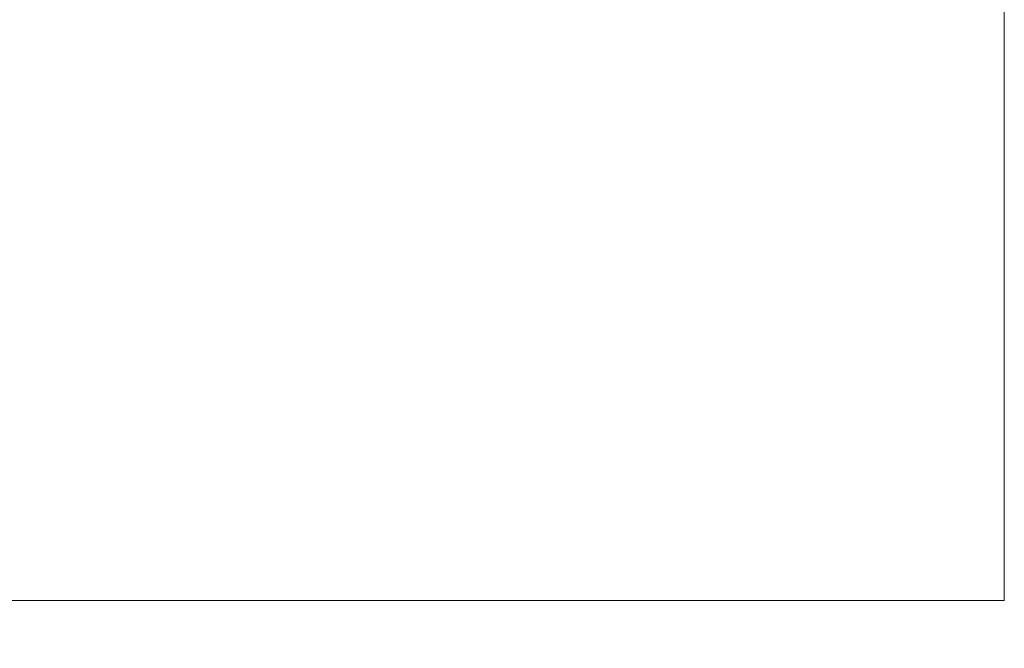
# Model space of a CAD drawing. Header units: millimetres. Extents: x -32229 to 291619, y -13689 to 125138.
# Tile 210 of 256: x 62610.025 to 62610.294, y 52949.994 to 52950.166. Entities that reach past the tile are written whole.
import ezdxf

# ---------------------------------------------------------------- set-up
doc = ezdxf.new("R2010")
doc.units = ezdxf.units.MM
doc.layers.add('A-WALL-____-MCUT', color=7, linetype='Continuous', lineweight=40)
doc.layers.add('A-WALL-____-PATT', color=7, linetype='Continuous', lineweight=40)

# ---------------------------------------------------------------- blocks, each defined once
blk = doc.blocks.new('Наметкина 10_РД_АР_П_отсоединено_rvt-1--02 ЭМ')
at = {"layer": 'A-WALL-____-PATT', "lineweight": 5, "true_color": 0xaaaaaa}
h = blk.add_hatch(dxfattribs=at)
h.set_pattern_fill('FP_3', color=253, style=0, pattern_type=2)
h.set_pattern_definition([(45, (0, 0), (-228.0985, 228.0985), []), (45, (228.1, 0), (-228.0985, 228.0985), [403.225, -80.645, 6.706, -73.939])])
h.paths.add_polyline_path([(51705.29418, 52650.00744), (76305.29418, 52650.00744), (76305.29418, 52950.00744), (51405.29418, 52950.00744), (51405.29418, 52650.00744)])
at = {"layer": 'A-WALL-____-MCUT', "color": 253, "lineweight": 13, "true_color": 0xaaaaaa}
for p, q in [((62610.29418, 60450.00744), (62610.29418, 52950.00744)), ((62610.29418, 52950.00744), (51405.29418, 52950.00744))]:
    blk.add_line(p, q, dxfattribs=at)

msp = doc.modelspace()

# ---------------------------------------------------------------- block references
at = {"lineweight": 5}
msp.add_blockref('Наметкина 10_РД_АР_П_отсоединено_rvt-1--02 ЭМ', (0, 0), dxfattribs=at)

doc.saveas('drawing.dxf')
